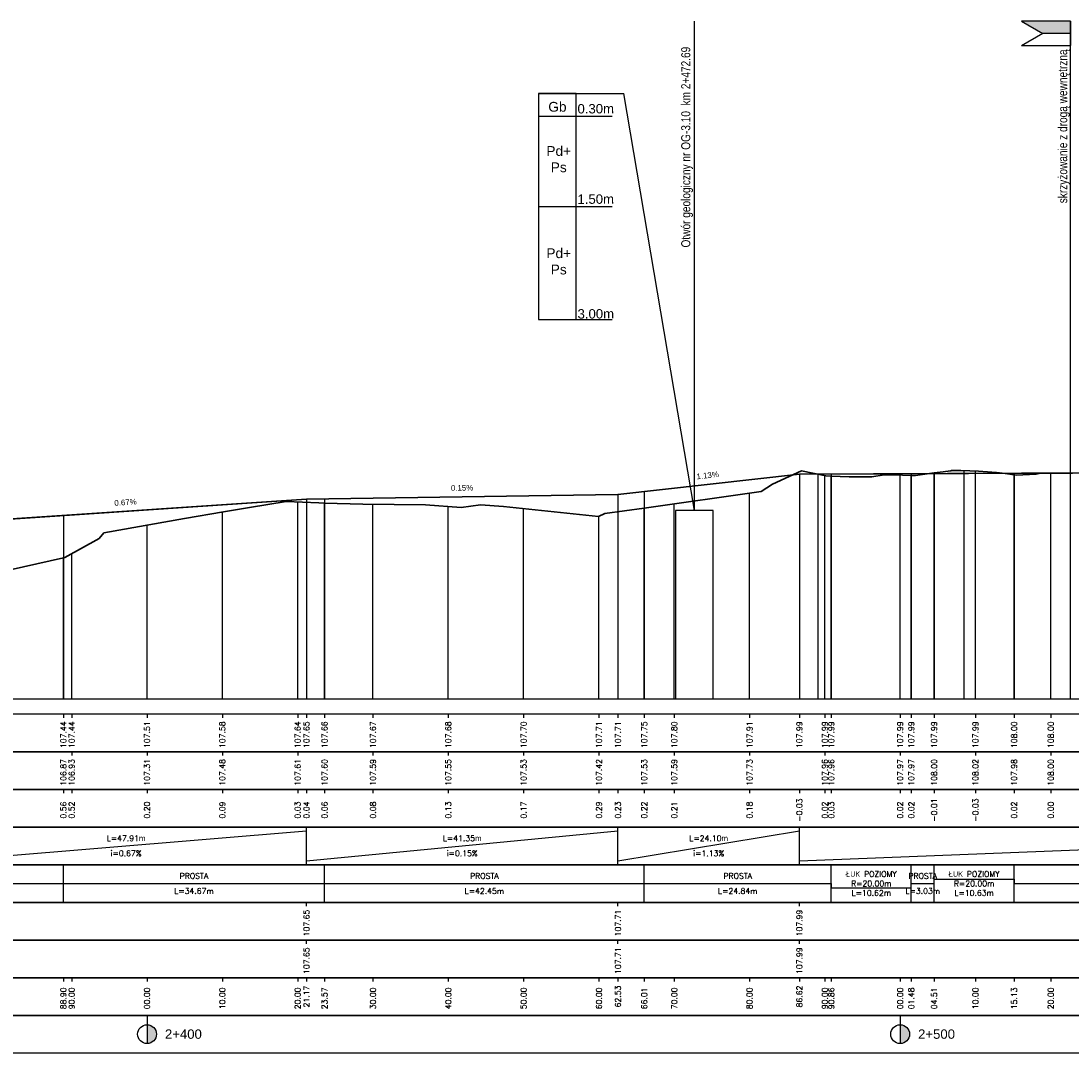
# Model space of a CAD drawing. Extents: x 7529714 to 7537797, y 5723889 to 5727796.
# Tile 19 of 28: x 7535679 to 7535818, y 5725349 to 5725486. Entities that reach past the tile are written whole.
import ezdxf
from ezdxf.enums import TextEntityAlignment as Align

# ---------------------------------------------------------------- set-up
doc = ezdxf.new("R2010")
doc.units = 0
for name, color, linetype in [('C-DROGI-PROFILE', 7, 'Continuous'), ('C-DROGI-PROFILE-ETYKIETY', 7, 'Continuous'), ('D-geologia', 150, 'Continuous'), ('Niw-opis', 2, 'Continuous'), ('Niw-opisy-skrzyzowania', 10, 'Continuous')]:
    doc.layers.add(name, color=color, linetype=linetype)
doc.styles.add('ARIAL', font='arial.ttf', dxfattribs={"height": 1})
doc.styles.get("Standard").update_dxf_attribs({"font": 'arial.ttf'})

# ---------------------------------------------------------------- blocks, each defined once
blk = doc.blocks.new('flaga_lewa')
at = {"linetype": 'ByBlock', "lineweight": -2}
blk.add_hatch(color=0, dxfattribs=at).paths.add_polyline_path([(0, 0.5), (0, 1), (2, 1), (1.134, 0.5)])
at = {"color": 0, "linetype": 'ByBlock', "lineweight": -2}
for p, q in [((0, 1), (0, 0)), ((0, 1), (2, 1)), ((2, 1), (1.13, 0.498)), ((0, 0.5), (1.134, 0.5)), ((2, 0), (1.13, 0.502)), ((2, 0), (0, 0))]:
    blk.add_line(p, q, dxfattribs=at)
blk = doc.blocks.new('kilometraz')
at = {"linetype": 'ByBlock', "lineweight": -2}
blk.add_hatch(color=0, dxfattribs=at).paths.add_polyline_path([(0, -0.5, 0.414214), (0.5, 0, 0.414214), (0, 0.5)])
at = {"color": 0, "linetype": 'ByBlock', "lineweight": -2}
blk.add_line((0, 0.5), (0, -0.5), dxfattribs=at)
blk.add_circle((0, 0), 0.5, dxfattribs=at)

msp = doc.modelspace()

# ---------------------------------------------------------------- linework, layer by layer
at = {"layer": 'C-DROGI-PROFILE', "color": 12, "linetype": 'Continuous', "lineweight": 30, "true_color": 0xdb0000}
for p, q in [((7535758.266, 5725423.005), (7535782.362, 5725425.726)), ((7535782.362, 5725425.726), (7535883.289, 5725426.088)), ((7535716.914, 5725422.391), (7535758.266, 5725423.005)), ((7535669.006, 5725419.176), (7535716.914, 5725422.391))]:
    msp.add_line(p, q, dxfattribs=at)
at = {"layer": 'C-DROGI-PROFILE', "color": 98, "linetype": 'Continuous', "lineweight": 30, "true_color": 0x006100}
for p, q in [((7535778.809, 5725424.361), (7535782.644, 5725426.156)), ((7535782.644, 5725426.156), (7535785.879, 5725425.467)), ((7535785.879, 5725425.467), (7535786.597, 5725425.434)), ((7535786.597, 5725425.434), (7535787.777, 5725425.388)), ((7535787.777, 5725425.388), (7535788.957, 5725425.359)), ((7535788.957, 5725425.359), (7535790.137, 5725425.348)), ((7535790.137, 5725425.348), (7535791.317, 5725425.354)), ((7535791.317, 5725425.354), (7535791.992, 5725425.368)), ((7535791.992, 5725425.368), (7535792.497, 5725425.43)), ((7535792.497, 5725425.43), (7535793.677, 5725425.605)), ((7535793.677, 5725425.605), (7535793.857, 5725425.636)), ((7535793.857, 5725425.636), (7535794.857, 5725425.609)), ((7535794.857, 5725425.609), (7535796.037, 5725425.577)), ((7535796.037, 5725425.577), (7535797.217, 5725425.545)), ((7535797.217, 5725425.545), (7535797.782, 5725425.53)), ((7535797.782, 5725425.53), (7535800.249, 5725425.874)), ((7535800.249, 5725425.874), (7535801.429, 5725426.035)), ((7535801.429, 5725426.035), (7535802.417, 5725426.165)), ((7535802.417, 5725426.165), (7535802.474, 5725426.164)), ((7535802.474, 5725426.164), (7535802.57, 5725426.19)), ((7535802.57, 5725426.19), (7535802.61, 5725426.19)), ((7535802.61, 5725426.19), (7535803.79, 5725426.184)), ((7535803.79, 5725426.184), (7535804.971, 5725426.154)), ((7535804.971, 5725426.154), (7535806.152, 5725426.098)), ((7535806.152, 5725426.098), (7535807.332, 5725426.018)), ((7535807.332, 5725426.018), (7535808.513, 5725425.913)), ((7535808.513, 5725425.913), (7535809.694, 5725425.784)), ((7535809.694, 5725425.784), (7535810.874, 5725425.632)), ((7535810.874, 5725425.632), (7535811.161, 5725425.592)), ((7535811.161, 5725425.592), (7535813.782, 5725425.725)), ((7535813.782, 5725425.725), (7535814.155, 5725425.786)), ((7535814.155, 5725425.786), (7535814.301, 5725425.84)), ((7535814.301, 5725425.84), (7535818.637, 5725425.856)), ((7535777.272, 5725423.39), (7535778.809, 5725424.361)), ((7535761.754, 5725421.206), (7535777.272, 5725423.39)), ((7535705.885, 5725420.72), (7535709.349, 5725421.289)), ((7535709.349, 5725421.289), (7535714.217, 5725422.066)), ((7535714.217, 5725422.066), (7535718.563, 5725421.885)), ((7535718.563, 5725421.885), (7535719.307, 5725421.867)), ((7535719.307, 5725421.867), (7535724.408, 5725421.744)), ((7535724.408, 5725421.744), (7535732.699, 5725421.62)), ((7535732.699, 5725421.62), (7535737.461, 5725421.289)), ((7535737.461, 5725421.289), (7535740.012, 5725421.631)), ((7535740.012, 5725421.631), (7535743.061, 5725421.421)), ((7535743.061, 5725421.421), (7535755.686, 5725420.079)), ((7535756.546, 5725420.472), (7535761.754, 5725421.206)), ((7535689.998, 5725417.929), (7535700.727, 5725419.835)), ((7535700.727, 5725419.835), (7535705.885, 5725420.72)), ((7535755.686, 5725420.079), (7535756.524, 5725420.467)), ((7535756.524, 5725420.467), (7535756.546, 5725420.472)), ((7535684.814, 5725414.629), (7535689.388, 5725417.158)), ((7535689.388, 5725417.158), (7535689.998, 5725417.929)), ((7535674.999, 5725412.438), (7535684.639, 5725414.59)), ((7535684.639, 5725414.59), (7535684.814, 5725414.629))]:
    msp.add_line(p, q, dxfattribs=at)
at = {"layer": 'C-DROGI-PROFILE', "color": 1, "linetype": 'Continuous', "lineweight": -3}
for p, q in [((7535784.85, 5725395.868), (7535784.85, 5725425.686)), ((7535785.741, 5725395.868), (7535785.741, 5725425.496)), ((7535786.597, 5725395.868), (7535786.597, 5725425.434)), ((7535795.741, 5725395.868), (7535795.741, 5725425.585)), ((7535797.217, 5725395.868), (7535797.217, 5725425.545)), ((7535800.249, 5725395.868), (7535800.249, 5725425.874)), ((7535804.223, 5725395.868), (7535804.223, 5725426.173)), ((7535805.741, 5725395.868), (7535805.741, 5725426.117)), ((7535810.874, 5725395.868), (7535810.874, 5725425.632)), ((7535815.741, 5725395.868), (7535815.741, 5725425.846)), ((7535775.741, 5725395.868), (7535775.741, 5725423.175)), ((7535715.741, 5725395.868), (7535715.741, 5725422.002)), ((7535719.307, 5725395.868), (7535719.307, 5725421.867)), ((7535725.741, 5725395.868), (7535725.741, 5725421.724)), ((7535735.741, 5725395.868), (7535735.741, 5725421.408)), ((7535745.741, 5725395.868), (7535745.741, 5725421.136)), ((7535761.754, 5725395.868), (7535761.754, 5725421.206)), ((7535765.741, 5725395.868), (7535765.741, 5725421.767)), ((7535705.741, 5725395.868), (7535705.741, 5725420.696)), ((7535755.741, 5725395.868), (7535755.741, 5725420.104)), ((7535695.741, 5725395.868), (7535695.741, 5725418.949)), ((7535684.639, 5725395.868), (7535684.639, 5725414.59)), ((7535685.741, 5725395.868), (7535685.741, 5725415.141)), ((7533295.241, 5725395.868), (7537726.805, 5725395.868)), ((7535684.639, 5725393.868), (7535684.639, 5725393.368)), ((7535685.741, 5725393.868), (7535685.741, 5725393.368)), ((7535695.741, 5725393.868), (7535695.741, 5725393.368)), ((7535705.741, 5725393.868), (7535705.741, 5725393.368)), ((7535715.741, 5725393.868), (7535715.741, 5725393.368)), ((7535716.914, 5725393.868), (7535716.914, 5725393.368)), ((7535719.307, 5725393.868), (7535719.307, 5725393.368)), ((7535725.741, 5725393.868), (7535725.741, 5725393.368)), ((7535735.741, 5725393.868), (7535735.741, 5725393.368)), ((7535745.741, 5725393.868), (7535745.741, 5725393.368)), ((7535755.741, 5725393.868), (7535755.741, 5725393.368)), ((7535758.266, 5725393.868), (7535758.266, 5725393.368)), ((7535761.754, 5725393.868), (7535761.754, 5725393.368)), ((7535765.741, 5725393.868), (7535765.741, 5725393.368)), ((7535775.741, 5725393.868), (7535775.741, 5725393.368)), ((7535782.362, 5725393.868), (7535782.362, 5725393.368)), ((7535785.741, 5725393.868), (7535785.741, 5725393.368)), ((7535786.597, 5725393.868), (7535786.597, 5725393.368)), ((7535795.741, 5725393.868), (7535795.741, 5725393.368)), ((7535797.217, 5725393.868), (7535797.217, 5725393.368)), ((7535800.249, 5725393.868), (7535800.249, 5725393.368)), ((7535805.741, 5725393.868), (7535805.741, 5725393.368)), ((7535810.874, 5725393.868), (7535810.874, 5725393.368)), ((7535815.741, 5725393.868), (7535815.741, 5725393.368)), ((7535685.741, 5725388.868), (7535685.741, 5725388.368)), ((7535695.741, 5725388.868), (7535695.741, 5725388.368)), ((7535705.741, 5725388.868), (7535705.741, 5725388.368)), ((7535715.741, 5725388.868), (7535715.741, 5725388.368)), ((7535725.741, 5725388.868), (7535725.741, 5725388.368)), ((7535735.741, 5725388.868), (7535735.741, 5725388.368)), ((7535745.741, 5725388.868), (7535745.741, 5725388.368)), ((7535755.741, 5725388.868), (7535755.741, 5725388.368)), ((7535765.741, 5725388.868), (7535765.741, 5725388.368)), ((7535775.741, 5725388.868), (7535775.741, 5725388.368)), ((7535785.741, 5725388.868), (7535785.741, 5725388.368)), ((7535795.741, 5725388.868), (7535795.741, 5725388.368)), ((7535805.741, 5725388.868), (7535805.741, 5725388.368)), ((7535815.741, 5725388.868), (7535815.741, 5725388.368)), ((7535684.639, 5725383.868), (7535684.639, 5725383.368)), ((7535685.741, 5725383.868), (7535685.741, 5725383.368)), ((7535695.741, 5725383.868), (7535695.741, 5725383.368)), ((7535705.741, 5725383.868), (7535705.741, 5725383.368)), ((7535715.741, 5725383.868), (7535715.741, 5725383.368)), ((7535716.914, 5725383.868), (7535716.914, 5725383.368)), ((7535719.307, 5725383.868), (7535719.307, 5725383.368)), ((7535725.741, 5725383.868), (7535725.741, 5725383.368)), ((7535735.741, 5725383.868), (7535735.741, 5725383.368)), ((7535745.741, 5725383.868), (7535745.741, 5725383.368)), ((7535755.741, 5725383.868), (7535755.741, 5725383.368)), ((7535758.266, 5725383.868), (7535758.266, 5725383.368)), ((7535761.754, 5725383.868), (7535761.754, 5725383.368)), ((7535765.741, 5725383.868), (7535765.741, 5725383.368)), ((7535775.741, 5725383.868), (7535775.741, 5725383.368)), ((7535782.362, 5725383.868), (7535782.362, 5725383.368)), ((7535785.741, 5725383.868), (7535785.741, 5725383.368)), ((7535786.597, 5725383.868), (7535786.597, 5725383.368)), ((7535795.741, 5725383.868), (7535795.741, 5725383.368)), ((7535797.217, 5725383.868), (7535797.217, 5725383.368)), ((7535800.249, 5725383.868), (7535800.249, 5725383.368)), ((7535805.741, 5725383.868), (7535805.741, 5725383.368)), ((7535810.874, 5725383.868), (7535810.874, 5725383.368)), ((7535815.741, 5725383.868), (7535815.741, 5725383.368)), ((7535716.914, 5725373.868), (7535716.914, 5725378.868)), ((7535758.266, 5725373.868), (7535758.266, 5725378.868)), ((7535782.362, 5725373.868), (7535782.362, 5725378.868)), ((7535684.639, 5725368.868), (7535684.639, 5725373.868)), ((7535719.307, 5725368.868), (7535719.307, 5725373.868)), ((7535761.754, 5725368.868), (7535761.754, 5725373.868)), ((7535786.597, 5725368.868), (7535786.597, 5725373.868)), ((7535797.217, 5725368.868), (7535797.217, 5725373.868)), ((7535800.249, 5725368.868), (7535800.249, 5725373.868)), ((7535810.874, 5725368.868), (7535810.874, 5725373.868)), ((7535716.914, 5725368.368), (7535716.914, 5725368.868)), ((7535758.266, 5725368.368), (7535758.266, 5725368.868)), ((7535782.362, 5725368.368), (7535782.362, 5725368.868)), ((7535716.914, 5725363.368), (7535716.914, 5725363.868)), ((7535758.266, 5725363.368), (7535758.266, 5725363.868)), ((7535782.362, 5725363.368), (7535782.362, 5725363.868)), ((7535684.639, 5725358.868), (7535684.639, 5725358.368)), ((7535685.741, 5725358.868), (7535685.741, 5725358.368)), ((7535695.741, 5725358.868), (7535695.741, 5725358.368)), ((7535705.741, 5725358.868), (7535705.741, 5725358.368)), ((7535715.741, 5725358.868), (7535715.741, 5725358.368)), ((7535716.914, 5725358.868), (7535716.914, 5725358.368)), ((7535719.307, 5725358.868), (7535719.307, 5725358.368)), ((7535725.741, 5725358.868), (7535725.741, 5725358.368)), ((7535735.741, 5725358.868), (7535735.741, 5725358.368)), ((7535745.741, 5725358.868), (7535745.741, 5725358.368)), ((7535755.741, 5725358.868), (7535755.741, 5725358.368)), ((7535758.266, 5725358.868), (7535758.266, 5725358.368)), ((7535761.754, 5725358.868), (7535761.754, 5725358.368)), ((7535765.741, 5725358.868), (7535765.741, 5725358.368)), ((7535775.741, 5725358.868), (7535775.741, 5725358.368)), ((7535782.362, 5725358.868), (7535782.362, 5725358.368)), ((7535785.741, 5725358.868), (7535785.741, 5725358.368)), ((7535786.597, 5725358.868), (7535786.597, 5725358.368)), ((7535795.741, 5725358.868), (7535795.741, 5725358.368)), ((7535797.217, 5725358.868), (7535797.217, 5725358.368)), ((7535800.249, 5725358.868), (7535800.249, 5725358.368)), ((7535805.741, 5725358.868), (7535805.741, 5725358.368)), ((7535810.874, 5725358.868), (7535810.874, 5725358.368)), ((7535815.741, 5725358.868), (7535815.741, 5725358.368)), ((7535695.741, 5725353.868), (7535695.741, 5725352.368)), ((7535795.741, 5725353.868), (7535795.741, 5725352.368))]:
    msp.add_line(p, q, dxfattribs=at)
at = {"layer": 'C-DROGI-PROFILE', "color": 2, "linetype": 'Continuous', "lineweight": -3}
for p, q in [((7535669.006, 5725374.368), (7535716.914, 5725378.368)), ((7535716.914, 5725374.368), (7535758.266, 5725378.368)), ((7535758.266, 5725374.368), (7535782.362, 5725378.368)), ((7535782.362, 5725374.368), (7535883.289, 5725378.368)), ((7535634.402, 5725371.368), (7535786.597, 5725371.368)), ((7535786.597, 5725371.368), (7535786.597, 5725370.806)), ((7535797.217, 5725370.806), (7535797.217, 5725371.368)), ((7535797.217, 5725371.368), (7535800.249, 5725371.368)), ((7535800.249, 5725371.368), (7535800.249, 5725371.931)), ((7535800.249, 5725371.931), (7535810.874, 5725371.931)), ((7535810.874, 5725371.931), (7535810.874, 5725371.368)), ((7535810.874, 5725371.368), (7535831.878, 5725371.368)), ((7535786.597, 5725370.806), (7535797.217, 5725370.806))]:
    msp.add_line(p, q, dxfattribs=at)
at = {"layer": 'C-DROGI-PROFILE', "color": 12, "linetype": 'Continuous', "lineweight": 30, "true_color": 0xdb0000}
msp.add_lwpolyline([(7535512.277, 5725418.817), (7535582.173, 5725427.011), (7535585.487, 5725427.216), (7535588.801, 5725427.056), (7535663.881, 5725419.27), (7535666.444, 5725419.113), (7535669.006, 5725419.176), (7535716.914, 5725422.391), (7535758.266, 5725423.005), (7535782.362, 5725425.726), (7535883.289, 5725426.088), (7535961.845, 5725421.854), (7536105.63, 5725426.394), (7536261.346, 5725426.275), (7536295.741, 5725425.399), (7536350.188, 5725426.208), (7536382.758, 5725426.183), (7536406.411, 5725427.843), (7536899.401, 5725437.123)], dxfattribs=at)
at = {"layer": 'C-DROGI-PROFILE', "color": 1, "linetype": 'Continuous', "lineweight": -3}
for points in [[(7533295.741, 5725388.868), (7537726.805, 5725388.868), (7537726.805, 5725393.868), (7533295.741, 5725393.868)], [(7533295.741, 5725383.868), (7537726.805, 5725383.868), (7537726.805, 5725388.868), (7533295.741, 5725388.868)], [(7533295.741, 5725378.868), (7537726.805, 5725378.868), (7537726.805, 5725383.868), (7533295.741, 5725383.868)], [(7533295.741, 5725373.868), (7537726.805, 5725373.868), (7537726.805, 5725378.868), (7533295.741, 5725378.868)], [(7533295.741, 5725368.868), (7537726.805, 5725368.868), (7537726.805, 5725373.868), (7533295.741, 5725373.868)], [(7533295.741, 5725363.868), (7537726.805, 5725363.868), (7537726.805, 5725368.868), (7533295.741, 5725368.868)], [(7533295.741, 5725358.868), (7537726.805, 5725358.868), (7537726.805, 5725363.868), (7533295.741, 5725363.868)], [(7533295.741, 5725353.868), (7537726.805, 5725353.868), (7537726.805, 5725358.868), (7533295.741, 5725358.868)], [(7533295.741, 5725348.868), (7537726.805, 5725348.868), (7537726.805, 5725353.868), (7533295.741, 5725353.868)]]:
    msp.add_3dface(points, dxfattribs=at)
at = {"layer": 'C-DROGI-PROFILE-ETYKIETY', "color": 2, "linetype": 'Continuous', "lineweight": -3}
for p, q in [((7535782.362, 5725425.726), (7535782.362, 5725395.868)), ((7535786.597, 5725425.741), (7535786.597, 5725395.868)), ((7535797.217, 5725425.779), (7535797.217, 5725395.868)), ((7535800.249, 5725425.79), (7535800.249, 5725395.868)), ((7535810.874, 5725425.828), (7535810.874, 5725395.868)), ((7535758.266, 5725423.005), (7535758.266, 5725395.868)), ((7535761.754, 5725423.399), (7535761.754, 5725395.868)), ((7535716.914, 5725422.391), (7535716.914, 5725395.868)), ((7535719.307, 5725422.427), (7535719.307, 5725395.868)), ((7535684.639, 5725420.225), (7535684.639, 5725395.868))]:
    msp.add_line(p, q, dxfattribs=at)
at = {"layer": 'D-geologia', "linetype": 'Continuous'}
msp.add_lwpolyline([(7535768.429, 5725420.868), (7535768.429, 5725485.868)], dxfattribs=at)
at = {"layer": 'D-geologia'}
for points in [[(7535747.71, 5725476.232), (7535759.056, 5725476.232)], [(7535747.71, 5725446.232), (7535752.71, 5725446.232), (7535752.71, 5725446.232), (7535752.71, 5725476.232), (7535747.71, 5725476.232), (7535747.71, 5725446.232)], [(7535747.71, 5725476.232), (7535757.513, 5725476.232)], [(7535768.429, 5725420.868), (7535759.056, 5725476.232)], [(7535747.71, 5725473.232), (7535757.513, 5725473.232)], [(7535747.71, 5725461.232), (7535757.513, 5725461.232)], [(7535747.71, 5725446.232), (7535757.513, 5725446.232)], [(7535765.929, 5725395.868), (7535770.929, 5725395.868), (7535770.929, 5725395.868), (7535770.929, 5725420.868), (7535765.929, 5725420.868), (7535765.929, 5725395.868)]]:
    msp.add_lwpolyline(points, dxfattribs=at)
at = {"layer": 'Niw-opis', "color": 2}
msp.add_lwpolyline([(7533295.741, 5725395.868), (7537726.805, 5725395.868)], dxfattribs=at)
at = {"layer": 'Niw-opis'}
msp.add_lwpolyline([(7533295.741, 5725395.868), (7537726.805, 5725395.868)], dxfattribs=at)
at = {"layer": 'Niw-opisy-skrzyzowania', "linetype": 'Continuous', "lineweight": -3}
msp.add_lwpolyline([(7535818.341, 5725395.868), (7535818.341, 5725485.868)], dxfattribs=at)

# ---------------------------------------------------------------- block references
at = {"layer": 'C-DROGI-PROFILE-ETYKIETY', "linetype": 'Continuous', "lineweight": -3, "xscale": 2.499999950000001, "yscale": 2.499999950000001, "zscale": 2.499999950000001, "rotation": 8.53773646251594e-07}
for p in [(7535695.741, 5725351.368), (7535795.741, 5725351.368)]:
    msp.add_blockref('kilometraz', p, dxfattribs=at)
at = {"layer": 'Niw-opisy-skrzyzowania', "linetype": 'Continuous', "lineweight": -3, "xscale": -3.25, "yscale": 3.25, "zscale": 3.25}
msp.add_blockref('flaga_lewa', (7535818.341, 5725482.605), dxfattribs=at)

# ---------------------------------------------------------------- texts
at = {"layer": 'C-DROGI-PROFILE-ETYKIETY', "color": 2, "linetype": 'Continuous', "lineweight": -3, "char_height": 0.75, "attachment_point": 8}
for s, insert, rotation in [('1.13%', (7535770.223, 5725425.173), 6.44325), ('0.15%', (7535737.578, 5725423.51), 0.84988), ('0.67%', (7535692.905, 5725421.594), 3.83965)]:
    msp.add_mtext(s, dxfattribs=dict(at, insert=insert, rotation=rotation))
at = {"layer": 'C-DROGI-PROFILE-ETYKIETY', "color": 7, "linetype": 'Continuous', "lineweight": -3, "char_height": 0.75, "attachment_point": 5, "rotation": 90}
for s, insert in [('{\\Fsimplex.shx|c238;107.44}', (7535684.639, 5725391.118)), ('{\\Fsimplex.shx|c238;107.44}', (7535685.741, 5725391.118)), ('{\\Fsimplex.shx|c238;107.51}', (7535695.741, 5725391.118)), ('{\\Fsimplex.shx|c238;107.58}', (7535705.741, 5725391.118)), ('{\\Fsimplex.shx|c238;107.64}', (7535715.741, 5725391.118)), ('{\\Fsimplex.shx|c238;107.65}', (7535716.914, 5725391.118)), ('{\\Fsimplex.shx|c238;107.65}', (7535716.914, 5725391.118)), ('{\\Fsimplex.shx|c238;107.66}', (7535719.307, 5725391.118)), ('{\\Fsimplex.shx|c238;107.67}', (7535725.741, 5725391.118)), ('{\\Fsimplex.shx|c238;107.68}', (7535735.741, 5725391.118)), ('{\\Fsimplex.shx|c238;107.70}', (7535745.741, 5725391.118)), ('{\\Fsimplex.shx|c238;107.71}', (7535755.741, 5725391.118)), ('{\\Fsimplex.shx|c238;107.71}', (7535758.266, 5725391.118)), ('{\\Fsimplex.shx|c238;107.71}', (7535758.266, 5725391.118)), ('{\\Fsimplex.shx|c238;107.75}', (7535761.754, 5725391.118)), ('{\\Fsimplex.shx|c238;107.80}', (7535765.741, 5725391.118)), ('{\\Fsimplex.shx|c238;107.91}', (7535775.741, 5725391.118)), ('{\\Fsimplex.shx|c238;107.99}', (7535782.362, 5725391.118)), ('{\\Fsimplex.shx|c238;107.99}', (7535782.362, 5725391.118)), ('{\\Fsimplex.shx|c238;107.99}', (7535785.741, 5725391.118)), ('{\\Fsimplex.shx|c238;107.99}', (7535786.597, 5725391.118)), ('{\\Fsimplex.shx|c238;107.99}', (7535795.741, 5725391.118)), ('{\\Fsimplex.shx|c238;107.99}', (7535797.217, 5725391.118)), ('{\\Fsimplex.shx|c238;107.99}', (7535800.249, 5725391.118)), ('{\\Fsimplex.shx|c238;107.99}', (7535805.741, 5725391.118)), ('{\\Fsimplex.shx|c238;108.00}', (7535810.874, 5725391.118)), ('{\\Fsimplex.shx|c238;108.00}', (7535815.741, 5725391.118)), ('{\\Fsimplex.shx|c238;106.87}', (7535684.639, 5725386.118)), ('{\\Fsimplex.shx|c238;106.93}', (7535685.741, 5725386.118)), ('{\\Fsimplex.shx|c238;107.31}', (7535695.741, 5725386.118)), ('{\\Fsimplex.shx|c238;107.48}', (7535705.741, 5725386.118)), ('{\\Fsimplex.shx|c238;107.61}', (7535715.741, 5725386.118)), ('{\\Fsimplex.shx|c238;107.60}', (7535719.307, 5725386.118)), ('{\\Fsimplex.shx|c238;107.59}', (7535725.741, 5725386.118)), ('{\\Fsimplex.shx|c238;107.55}', (7535735.741, 5725386.118)), ('{\\Fsimplex.shx|c238;107.53}', (7535745.741, 5725386.118)), ('{\\Fsimplex.shx|c238;107.42}', (7535755.741, 5725386.118)), ('{\\Fsimplex.shx|c238;107.53}', (7535761.754, 5725386.118)), ('{\\Fsimplex.shx|c238;107.59}', (7535765.741, 5725386.118)), ('{\\Fsimplex.shx|c238;107.73}', (7535775.741, 5725386.118)), ('{\\Fsimplex.shx|c238;107.96}', (7535785.741, 5725386.118)), ('{\\Fsimplex.shx|c238;107.96}', (7535786.597, 5725386.118)), ('{\\Fsimplex.shx|c238;107.97}', (7535795.741, 5725386.118)), ('{\\Fsimplex.shx|c238;107.97}', (7535797.217, 5725386.118)), ('{\\Fsimplex.shx|c238;108.00}', (7535800.249, 5725386.118)), ('{\\Fsimplex.shx|c238;108.02}', (7535805.741, 5725386.118)), ('{\\Fsimplex.shx|c238;107.98}', (7535810.874, 5725386.118)), ('{\\Fsimplex.shx|c238;108.00}', (7535815.741, 5725386.118)), ('{\\Fsimplex.shx|c238;0.56}', (7535684.639, 5725381.118)), ('{\\Fsimplex.shx|c238;0.04}', (7535716.914, 5725381.118)), ('{\\Fsimplex.shx|c238;0.04}', (7535716.914, 5725381.118)), ('{\\Fsimplex.shx|c238;0.06}', (7535719.307, 5725381.118)), ('{\\Fsimplex.shx|c238;0.08}', (7535725.741, 5725381.118)), ('{\\Fsimplex.shx|c238;0.17}', (7535745.741, 5725381.118)), ('{\\Fsimplex.shx|c238;0.18}', (7535775.741, 5725381.118)), ('{\\Fsimplex.shx|c238;-0.03}', (7535782.362, 5725381.118)), ('{\\Fsimplex.shx|c238;-0.03}', (7535782.362, 5725381.118)), ('{\\Fsimplex.shx|c238;-0.01}', (7535800.249, 5725381.118)), ('{\\Fsimplex.shx|c238;-0.03}', (7535805.741, 5725381.118)), ('{\\Fsimplex.shx|c238;0.52}', (7535685.741, 5725381.118)), ('{\\Fsimplex.shx|c238;0.20}', (7535695.741, 5725381.118)), ('{\\Fsimplex.shx|c238;0.09}', (7535705.741, 5725381.118)), ('{\\Fsimplex.shx|c238;0.03}', (7535715.741, 5725381.118)), ('{\\Fsimplex.shx|c238;0.13}', (7535735.741, 5725381.118)), ('{\\Fsimplex.shx|c238;0.29}', (7535755.741, 5725381.118)), ('{\\Fsimplex.shx|c238;0.23}', (7535758.266, 5725381.118)), ('{\\Fsimplex.shx|c238;0.23}', (7535758.266, 5725381.118)), ('{\\Fsimplex.shx|c238;0.22}', (7535761.754, 5725381.118)), ('{\\Fsimplex.shx|c238;0.21}', (7535765.741, 5725381.118)), ('{\\Fsimplex.shx|c238;0.02}', (7535785.741, 5725381.118)), ('{\\Fsimplex.shx|c238;0.03}', (7535786.597, 5725381.118)), ('{\\Fsimplex.shx|c238;0.02}', (7535795.741, 5725381.118)), ('{\\Fsimplex.shx|c238;0.02}', (7535797.217, 5725381.118)), ('{\\Fsimplex.shx|c238;0.02}', (7535810.874, 5725381.118)), ('{\\Fsimplex.shx|c238;0.00}', (7535815.741, 5725381.118)), ('{\\Fsimplex.shx|c238;107.65}', (7535716.914, 5725366.118)), ('{\\Fsimplex.shx|c238;107.65}', (7535716.914, 5725366.118)), ('{\\Fsimplex.shx|c238;107.71}', (7535758.266, 5725366.118)), ('{\\Fsimplex.shx|c238;107.71}', (7535758.266, 5725366.118)), ('{\\Fsimplex.shx|c238;107.99}', (7535782.362, 5725366.118)), ('{\\Fsimplex.shx|c238;107.99}', (7535782.362, 5725366.118)), ('{\\Fsimplex.shx|c238;107.65}', (7535716.914, 5725361.118)), ('{\\Fsimplex.shx|c238;107.65}', (7535716.914, 5725361.118)), ('{\\Fsimplex.shx|c238;107.71}', (7535758.266, 5725361.118)), ('{\\Fsimplex.shx|c238;107.71}', (7535758.266, 5725361.118)), ('{\\Fsimplex.shx|c238;107.99}', (7535782.362, 5725361.118)), ('{\\Fsimplex.shx|c238;107.99}', (7535782.362, 5725361.118)), ('{\\Fsimplex.shx|c238;88.90}', (7535684.639, 5725356.118)), ('{\\Fsimplex.shx|c238;90.00}', (7535685.741, 5725356.118)), ('{\\Fsimplex.shx|c238;00.00}', (7535695.741, 5725356.118)), ('{\\Fsimplex.shx|c238;10.00}', (7535705.741, 5725356.118)), ('{\\Fsimplex.shx|c238;20.00}', (7535715.741, 5725356.118)), ('{\\Fsimplex.shx|c238;21.17}', (7535716.914, 5725356.368)), ('{\\Fsimplex.shx|c238;21.17}', (7535716.914, 5725356.368)), ('{\\Fsimplex.shx|c238;23.57}', (7535719.307, 5725356.118)), ('{\\Fsimplex.shx|c238;30.00}', (7535725.741, 5725356.118)), ('{\\Fsimplex.shx|c238;40.00}', (7535735.741, 5725356.118)), ('{\\Fsimplex.shx|c238;50.00}', (7535745.741, 5725356.118)), ('{\\Fsimplex.shx|c238;60.00}', (7535755.741, 5725356.118)), ('{\\Fsimplex.shx|c238;62.53}', (7535758.266, 5725356.368)), ('{\\Fsimplex.shx|c238;62.53}', (7535758.266, 5725356.368)), ('{\\Fsimplex.shx|c238;66.01}', (7535761.754, 5725356.118)), ('{\\Fsimplex.shx|c238;70.00}', (7535765.741, 5725356.118)), ('{\\Fsimplex.shx|c238;80.00}', (7535775.741, 5725356.118)), ('{\\Fsimplex.shx|c238;86.62}', (7535782.362, 5725356.368)), ('{\\Fsimplex.shx|c238;86.62}', (7535782.362, 5725356.368)), ('{\\Fsimplex.shx|c238;90.00}', (7535785.741, 5725356.118)), ('{\\Fsimplex.shx|c238;90.86}', (7535786.597, 5725356.118)), ('{\\Fsimplex.shx|c238;00.00}', (7535795.741, 5725356.118)), ('{\\Fsimplex.shx|c238;01.48}', (7535797.217, 5725356.118)), ('{\\Fsimplex.shx|c238;04.51}', (7535800.249, 5725356.118)), ('{\\Fsimplex.shx|c238;10.00}', (7535805.741, 5725356.118)), ('{\\Fsimplex.shx|c238;15.13}', (7535810.874, 5725356.118)), ('{\\Fsimplex.shx|c238;20.00}', (7535815.741, 5725356.118))]:
    msp.add_mtext(s, dxfattribs=dict(at, insert=insert))
at = {"layer": 'C-DROGI-PROFILE-ETYKIETY', "color": 7, "linetype": 'Continuous', "lineweight": -3}
for s, insert, char_height, attachment_point in [('{\\Fsimplex.shx|c238;L=47.91}m', (7535692.96, 5725377.368), 0.75, 5), ('{\\Fsimplex.shx|c238;L=41.35}m', (7535737.59, 5725377.368), 0.75, 5), ('{\\Fsimplex.shx|c238;L=24.10}m', (7535770.314, 5725377.368), 0.75, 5), ('{\\Fsimplex.shx|c238;i=0.67%}', (7535692.96, 5725375.368), 0.75, 5), ('{\\Fsimplex.shx|c238;i=0.15%}', (7535737.59, 5725375.368), 0.75, 5), ('{\\Fsimplex.shx|c238;i=1.13%}', (7535770.314, 5725375.368), 0.75, 5), ('{\\Fsimplex.shx|c238;PROSTA}', (7535701.973, 5725372.368), 0.75, 5), ('{\\Fsimplex.shx|c238;PROSTA}', (7535740.53, 5725372.368), 0.75, 5), ('{\\Fsimplex.shx|c238;PROSTA}', (7535774.175, 5725372.368), 0.75, 5), ('{\\Fsimplex.shx|c238;ŁUK POZIOMY\\PR=20.00m\\PL=10.62m}', (7535791.907, 5725371.368), 0.75, 5), ('{\\Fsimplex.shx|c238;PROSTA}', (7535798.733, 5725372.368), 0.75, 5), ('{\\Fsimplex.shx|c238;ŁUK POZIOMY\\PR=20.00m\\PL=10.63m}', (7535805.561, 5725371.368), 0.75, 5), ('{\\Fsimplex.shx|c238;L=34.67m}', (7535701.973, 5725370.368), 0.75, 5), ('{\\Fsimplex.shx|c238;L=42.45m}', (7535740.53, 5725370.368), 0.75, 5), ('{\\Fsimplex.shx|c238;L=24.84m}', (7535774.175, 5725370.368), 0.75, 5), ('{\\Fsimplex.shx|c238;L=3.03m}', (7535798.733, 5725370.368), 0.75, 5), ('2+400', (7535698.116, 5725351.368), 1.25, 4), ('2+500', (7535798.116, 5725351.368), 1.25, 4)]:
    msp.add_mtext(s, dxfattribs=dict(at, insert=insert, char_height=char_height, attachment_point=attachment_point))
at = {"layer": 'D-geologia', "linetype": 'Continuous', "width": 0.8}
msp.add_text('Otwór geologiczny nr OG-3.10  km 2+472.69', height=1.2, rotation=90, dxfattribs=at).set_placement((7535768.229, 5725455.803), align=Align.BOTTOM_LEFT)
at = {"layer": 'D-geologia'}
for s, p in [('0.30m', (7535752.896, 5725473.59)), ('1.50m', (7535752.896, 5725461.59)), ('3.00m', (7535752.905, 5725446.362))]:
    msp.add_text(s, height=1.25, rotation=0.23907, dxfattribs=at).set_placement(p)
at = {"layer": 'D-geologia', "color": 2, "lineweight": 13, "char_height": 1.2, "width": 15.82992, "attachment_point": 5, "style": 'ARIAL'}
for s, insert in [('{\\H1.083x;\\C256;Gb}', (7535750.231, 5725474.469)), ('{\\H1.083x;\\C256;Pd+\\PPs\\H1.0255x; }', (7535750.405, 5725467.522)), ('{\\H1.083x;\\C256;Pd+\\PPs\\H1.0255x; }', (7535750.405, 5725453.95))]:
    msp.add_mtext(s, dxfattribs=dict(at, insert=insert))
at = {"layer": 'Niw-opisy-skrzyzowania', "linetype": 'Continuous', "lineweight": -3, "width": 0.8}
msp.add_text('skrzyżowanie z drogą wewnętrzną', height=1.2, rotation=90, dxfattribs=at).set_placement((7535817.919, 5725482.097), align=Align.RIGHT)

doc.saveas('drawing.dxf')
